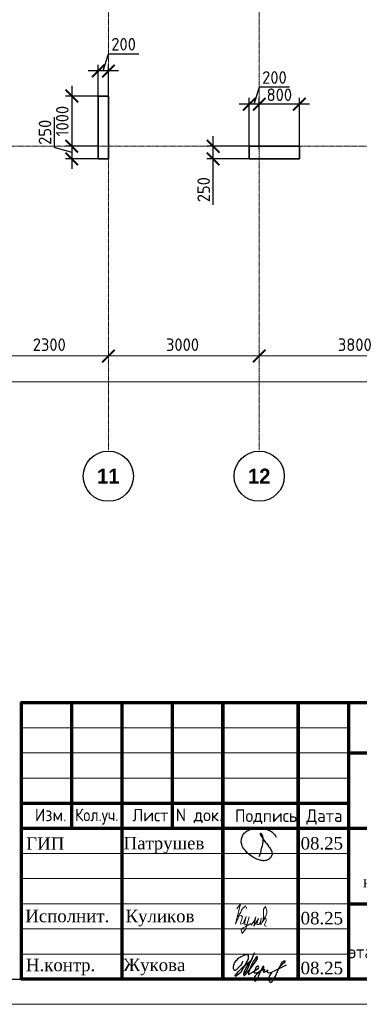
# Model space of a CAD drawing. Header units: millimetres. Extents: x 369815 to 1481759, y -423071 to -27917.
# Tile 107 of 256: x 474345 to 481099, y -198192 to -178608. Entities that reach past the tile are written whole.
import ezdxf

# ---------------------------------------------------------------- set-up
doc = ezdxf.new("R2010")
doc.units = ezdxf.units.MM
doc.linetypes.add('______5', pattern=[1100, 800, -100, 100, -100])
doc.linetypes.add('осевая', pattern=[50.8, 31.75, -6.35, 6.35, -6.35])
for name, color, linetype in [('PDF7_Text', 7, 'Continuous'), ('PDF8_Text', 7, 'Continuous'), ('ТОЛСТЫЕ_ОСНОВНЫЕ', 6, 'Continuous')]:
    doc.layers.add(name, color=color, linetype=linetype)
for name, color, linetype, lineweight in [('Выноски', 20, 'Continuous', 20), ('Оси', 40, '______5', 18), ('размер', 1, 'Continuous', 25), ('РАЗМЕРЫ', 1, 'Continuous', 9), ('Рамка', 7, 'Continuous', 70), ('Текст', 7, 'Continuous', 25), ('ТОНКИЕ', 7, 'Continuous', 9)]:
    doc.layers.add(name, color=color, linetype=linetype, lineweight=lineweight)
doc.layers.add('Колонна_ бетон', color=7, linetype='Continuous', lineweight=50, true_color=0xb4b496)
doc.styles.add('Century Gothic', font='GOTHIC.TTF')
doc.styles.add('GOST-2.304_Type-B', font='GOST_Common.ttf')
doc.styles.add('PDF Times New Roman', font='times.ttf')
doc.styles.add('ГОСТ', font='GOST_Common.ttf')
doc.dimstyles.new('СПДС', dxfattribs={"dimscale": 100, "dimtxt": 2.5, "dimasz": 2.5, "dimexe": 1.25, "dimexo": 0, "dimtad": 1, "dimdec": 0, "dimtxsty": 'GOST-2.304_Type-B', "dimblk": 'ARCHTICK', "dimcen": 2.5, "dimdle": 2, "dimadec": 0, "dimazin": 2, "dimtfac": 0.75, "dimtdec": 0, "dimtmove": 1, "dimatfit": 3, "dimfxl": 1, "dimtolj": 1, "dimarcsym": 1})

# ---------------------------------------------------------------- blocks, each defined once
blk = doc.blocks.new('_ArchTick')
at = {"color": 0, "linetype": 'ByBlock', "const_width": 0.15}
blk.add_lwpolyline([(-0.5, -0.5), (0.5, 0.5)], dxfattribs=at)
blk = doc.blocks.new('*D652')
at = {"layer": 'DEFPOINTS', "color": 0, "transparency": 16777216}
for p in [(475908, -179628), (475908, -180176, -360), (476108, -180176, -360)]:
    blk.add_point(p, dxfattribs=at)
at = {"layer": 'РАЗМЕРЫ', "color": 0, "lineweight": -2, "transparency": 16777216}
for p, q in [((476008, -179628), (476111, -179284)), ((476111, -179284), (476711, -179284)), ((475908, -180176), (475908, -179503)), ((476108, -180176), (476108, -179503)), ((476308, -179628), (475708, -179628))]:
    blk.add_line(p, q, dxfattribs=at)
at = {"layer": 'РАЗМЕРЫ', "color": 0, "lineweight": -2, "transparency": 16777216, "xscale": 250, "yscale": 250, "zscale": 250, "rotation": 180}
blk.add_blockref('_ArchTick', (475908, -179628), dxfattribs=at)
at = {"layer": 'РАЗМЕРЫ', "color": 0, "lineweight": -2, "transparency": 16777216, "xscale": 250, "yscale": 250, "zscale": 250}
blk.add_blockref('_ArchTick', (476108, -179628), dxfattribs=at)
at = {"layer": 'РАЗМЕРЫ', "color": 0, "transparency": 16777216, "insert": (476411, -179096), "char_height": 250, "attachment_point": 5, "style": 'GOST-2.304_Type-B'}
blk.add_mtext('\\A1;200', dxfattribs=at)
blk = doc.blocks.new('*D653')
at = {"layer": 'DEFPOINTS', "color": 0, "transparency": 16777216}
for p in [(475908, -180126, -200), (475380, -181126), (475908, -181126, -560)]:
    blk.add_point(p, dxfattribs=at)
at = {"layer": 'РАЗМЕРЫ', "color": 0, "lineweight": -2, "transparency": 16777216}
for p, q in [((475380, -179926), (475380, -181326)), ((475908, -180126), (475255, -180126)), ((475908, -181126), (475255, -181126))]:
    blk.add_line(p, q, dxfattribs=at)
at = {"layer": 'РАЗМЕРЫ', "color": 0, "lineweight": -2, "transparency": 16777216, "xscale": 250, "yscale": 250, "zscale": 250}
for p, rotation in [((475380, -180126), 90), ((475380, -181126), 270)]:
    blk.add_blockref('_ArchTick', p, dxfattribs=dict(at, rotation=rotation))
at = {"layer": 'РАЗМЕРЫ', "color": 0, "transparency": 16777216, "insert": (475192, -180626), "char_height": 250, "attachment_point": 5, "rotation": 90, "style": 'GOST-2.304_Type-B'}
blk.add_mtext('\\A1;1000', dxfattribs=at)
blk = doc.blocks.new('*D654')
at = {"layer": 'DEFPOINTS', "color": 0, "transparency": 16777216}
for p in [(475905, -181126), (475380, -181376), (475908, -181376, -200)]:
    blk.add_point(p, dxfattribs=at)
at = {"layer": 'РАЗМЕРЫ', "color": 0, "lineweight": -2, "transparency": 16777216}
for p, q in [((475036, -181147), (475036, -180547)), ((475380, -180926), (475380, -181576)), ((475380, -181251), (475036, -181147)), ((475905, -181126), (475255, -181126)), ((475908, -181376), (475255, -181376))]:
    blk.add_line(p, q, dxfattribs=at)
at = {"layer": 'РАЗМЕРЫ', "color": 0, "lineweight": -2, "transparency": 16777216, "xscale": 250, "yscale": 250, "zscale": 250}
for p, rotation in [((475380, -181126), 90), ((475380, -181376), 270)]:
    blk.add_blockref('_ArchTick', p, dxfattribs=dict(at, rotation=rotation))
at = {"layer": 'РАЗМЕРЫ', "color": 0, "transparency": 16777216, "insert": (474848, -180847), "char_height": 250, "attachment_point": 5, "rotation": 90, "style": 'GOST-2.304_Type-B'}
blk.add_mtext('\\A1;250', dxfattribs=at)
blk = doc.blocks.new('*D658')
at = {"layer": 'DEFPOINTS', "color": 0, "transparency": 16777216}
for p in [(479108, -180289), (479108, -181176), (479908, -181176)]:
    blk.add_point(p, dxfattribs=at)
at = {"layer": 'РАЗМЕРЫ', "color": 0, "lineweight": -2, "transparency": 16777216}
for p, q in [((479108, -181176), (479108, -180164)), ((479908, -181176), (479908, -180164)), ((480108, -180289), (478908, -180289))]:
    blk.add_line(p, q, dxfattribs=at)
at = {"layer": 'РАЗМЕРЫ', "color": 0, "lineweight": -2, "transparency": 16777216, "xscale": 250, "yscale": 250, "zscale": 250, "rotation": 180}
blk.add_blockref('_ArchTick', (479108, -180289), dxfattribs=at)
at = {"layer": 'РАЗМЕРЫ', "color": 0, "lineweight": -2, "transparency": 16777216, "xscale": 250, "yscale": 250, "zscale": 250}
blk.add_blockref('_ArchTick', (479908, -180289), dxfattribs=at)
at = {"layer": 'РАЗМЕРЫ', "color": 0, "transparency": 16777216, "insert": (479508, -180101), "char_height": 250, "attachment_point": 5, "style": 'GOST-2.304_Type-B'}
blk.add_mtext('\\A1;800', dxfattribs=at)
blk = doc.blocks.new('*D659')
at = {"layer": 'DEFPOINTS', "color": 0, "transparency": 16777216}
for p in [(478908, -180289), (478908, -181176), (479108, -181176)]:
    blk.add_point(p, dxfattribs=at)
at = {"layer": 'РАЗМЕРЫ', "color": 0, "lineweight": -2, "transparency": 16777216}
for p, q in [((479008, -180289), (479111, -179945)), ((479111, -179945), (479711, -179945)), ((478908, -181176), (478908, -180164)), ((479108, -181176), (479108, -180164)), ((479308, -180289), (478708, -180289))]:
    blk.add_line(p, q, dxfattribs=at)
at = {"layer": 'РАЗМЕРЫ', "color": 0, "lineweight": -2, "transparency": 16777216, "xscale": 250, "yscale": 250, "zscale": 250, "rotation": 180}
blk.add_blockref('_ArchTick', (478908, -180289), dxfattribs=at)
at = {"layer": 'РАЗМЕРЫ', "color": 0, "lineweight": -2, "transparency": 16777216, "xscale": 250, "yscale": 250, "zscale": 250}
blk.add_blockref('_ArchTick', (479108, -180289), dxfattribs=at)
at = {"layer": 'РАЗМЕРЫ', "color": 0, "transparency": 16777216, "insert": (479411, -179757), "char_height": 250, "attachment_point": 5, "style": 'GOST-2.304_Type-B'}
blk.add_mtext('\\A1;200', dxfattribs=at)
blk = doc.blocks.new('*D660')
at = {"layer": 'DEFPOINTS', "color": 0, "transparency": 16777216}
for p in [(478192, -181126), (478908, -181126, 0), (478915, -181376, 160)]:
    blk.add_point(p, dxfattribs=at)
at = {"layer": 'РАЗМЕРЫ', "color": 0, "lineweight": -2, "transparency": 16777216}
for p, q in [((478192, -181576), (478192, -180926)), ((478908, -181126), (478067, -181126)), ((478915, -181376), (478067, -181376)), ((478192, -182289), (478192, -181376))]:
    blk.add_line(p, q, dxfattribs=at)
at = {"layer": 'РАЗМЕРЫ', "color": 0, "lineweight": -2, "transparency": 16777216, "xscale": 250, "yscale": 250, "zscale": 250}
for p, rotation in [((478192, -181126), 90), ((478192, -181376), 270)]:
    blk.add_blockref('_ArchTick', p, dxfattribs=dict(at, rotation=rotation))
at = {"layer": 'РАЗМЕРЫ', "color": 0, "transparency": 16777216, "insert": (478004, -181989), "char_height": 250, "attachment_point": 5, "rotation": 90, "style": 'GOST-2.304_Type-B'}
blk.add_mtext('\\A1;250', dxfattribs=at)
blk = doc.blocks.new('*U133')
at = {"layer": 'ТОЛСТЫЕ_ОСНОВНЫЕ', "color": 6}
blk.add_lwpolyline([(20, 5), (589, 5), (589, 415), (20, 415)], close=True, dxfattribs=at)
at = {"layer": 'ТОНКИЕ'}
blk.add_lwpolyline([(0, 0), (594, 0), (594, 420), (0, 420)], close=True, dxfattribs=at)
blk = doc.blocks.new('11')
at = {"layer": 'Выноски'}
for p, q in [((47989, 66781), (48016, 66806)), ((48016, 66806), (48038, 66823)), ((48038, 66823), (48060, 66786)), ((48060, 66786), (48058, 66769)), ((47885, 66608), (47944, 66700)), ((47944, 66700), (47962, 66737)), ((47962, 66737), (47989, 66781))]:
    blk.add_line(p, q, dxfattribs=at)
blk.add_lwpolyline([(47863, 66761), (47937, 66865), (47843, 66458), (47885, 66564), (47905, 66616), (47954, 66628), (47979, 66606), (47957, 66539), (47937, 66487), (47947, 66458), (47991, 66470), (48051, 66611), (48041, 66569), (48023, 66505), (48023, 66448), (48065, 66448), (48090, 66529), (48110, 66608), (48043, 66369), (47972, 66275), (47954, 66344), (47991, 66389), (48078, 66431), (48142, 66470), (48154, 66441), (48204, 66512), (48246, 66606), (48209, 66455), (48204, 66418), (48295, 66574), (48265, 66463), (48265, 66455), (48312, 66453), (48342, 66529), (48347, 66584), (48337, 66465), (48349, 66453), (48401, 66569), (48443, 66616), (48461, 66678), (48466, 66727), (48436, 66811), (48399, 66754), (48399, 66618), (48389, 66549), (48374, 66507), (48416, 66564), (48441, 66576), (48451, 66524), (48433, 66482), (48419, 66453), (48424, 66428), (48458, 66421)], dxfattribs=at)
blk = doc.blocks.new('яяя')
at = {"lineweight": 30}
for points in [[(345424, 110432), (345425, 110410), (345424, 110397), (345417, 110379), (345406, 110350), (345390, 110319), (345357, 110275), (345310, 110221), (345265, 110176), (345198, 110110), (345161, 110077), (345133, 110066), (345116, 110066), (345102, 110075), (345090, 110091), (345082, 110115), (345074, 110146), (345066, 110182), (345064, 110206), (345067, 110234), (345077, 110278), (345095, 110320), (345114, 110361), (345134, 110395), (345159, 110428), (345195, 110469), (345228, 110506), (345284, 110560), (345331, 110595), (345379, 110625), (345435, 110648), (345486, 110670), (345532, 110686), (345573, 110696), (345605, 110698), (345621, 110695), (345635, 110687), (345648, 110671), (345656, 110649), (345659, 110625), (345659, 110583), (345656, 110553), (345647, 110523), (345635, 110489), (345387, 110033), (345349, 109985), (345311, 109948), (345247, 109889), (345209, 109858), (345192, 109844), (345180, 109837), (345157, 109833), (345150, 109835), (345140, 109842), (345135, 109856), (345138, 109881), (345148, 109892), (345183, 109930), (345267, 110024), (345343, 110105), (345455, 110213), (345617, 110343), (345775, 110456), (345811, 110526), (345838, 110607), (345890, 110740), (345902, 110771), (345698, 110295), (345672, 110226), (345626, 110132), (345572, 110032), (345518, 109953), (345481, 109918), (345497, 110001), (345567, 110147), (345655, 110301), (345760, 110442)], [(345481, 109918), (345476, 109896), (345475, 109874), (345485, 109861), (345506, 109866), (345539, 109891), (345632, 109983), (345968, 110450), (346022, 110527), (346029, 110560), (346027, 110579), (346026, 110590), (346010, 110605), (345993, 110609), (345975, 110601), (345962, 110584), (345954, 110562), (345857, 110421), (345783, 110292), (345741, 110183), (345701, 110079), (345665, 109985), (345660, 109952), (345666, 109929), (345669, 109915), (345682, 109910), (345702, 109914), (345735, 109941), (345846, 110007), (346065, 110160), (346075, 110193), (346070, 110217), (346066, 110236), (346052, 110241), (346030, 110241), (346007, 110228), (345978, 110203), (345960, 110164), (345892, 110010), (345895, 109986), (345904, 109966), (345925, 109964), (345969, 109968), (346045, 110000), (346218, 110114), (346261, 110154), (346280, 110184), (346282, 110210), (346278, 110225), (346263, 110229), (346241, 110222), (346220, 110198), (346162, 110049), (345989, 109904), (345932, 109849), (345906, 109805), (345891, 109739), (345890, 109690), (345899, 109652), (345924, 109647), (345956, 109655), (345980, 109674), (346058, 109838), (346158, 110046), (346261, 110098), (346314, 110120), (346292, 110079), (346269, 110036), (346261, 110008), (346267, 109998), (346293, 109998), (346363, 110039), (346445, 110095), (346421, 110068), (346414, 110040), (346407, 110011), (346416, 109990), (346466, 109972), (346509, 109977), (346574, 109984), (347172, 110293)], [(346586, 109971), (346543, 109917), (346509, 109873), (346489, 109825), (346475, 109767), (346472, 109710), (346478, 109675), (346485, 109641), (346501, 109621), (346517, 109602), (346542, 109589), (346568, 109592), (346605, 109620), (346680, 109731), (346736, 109842), (346865, 110115), (346962, 110290), (346969, 110318), (346979, 110360), (347013, 110403), (347056, 110434), (347091, 110450), (347109, 110450), (347121, 110434), (347115, 110405), (347072, 110355), (347012, 110307), (346924, 110222)]]:
    blk.add_lwpolyline(points, dxfattribs=at)
blk = doc.blocks.new('Патрушев')
at = {"color": 5, "lineweight": 25}
blk.add_lwpolyline([(58.5, -35.09), (59.7, -31.98), (60.22, -29.81), (60.47, -28.76), (60.76, -27.56), (61.06, -26.32), (61.37, -24.67), (61.64, -22.98), (61.77, -21.63), (61.83, -20.46), (61.74, -19.5), (61.5, -18.56), (61.27, -17.93), (60.96, -17.34), (60.63, -16.86), (60.45, -16.66), (60.39, -16.62), (60.25, -16.53), (60.03, -16.42), (59.74, -16.36), (59.56, -16.39), (59.41, -16.5), (59.32, -16.73), (59.32, -16.96), (59.41, -17.15), (61.8, -21.04), (63.12, -22.91), (63.7, -23.61), (64.53, -24.59), (65.48, -25.87), (66.43, -27.07), (66.87, -27.73), (67.42, -28.44), (67.68, -28.93), (68, -29.52), (68.38, -30.41), (68.65, -31), (68.82, -31.71), (68.89, -32.2), (68.93, -32.68), (68.9, -33.35), (68.81, -33.79), (68.57, -34.59), (68.27, -35.18), (67.92, -35.7), (67.56, -36.23), (66.92, -36.75), (66.44, -37.14), (65.93, -37.49), (65.34, -37.85), (64.79, -38.12), (64.12, -38.33), (63.56, -38.4), (62.54, -38.51), (61.58, -38.47), (60.89, -38.38), (60.1, -38.27), (59.25, -38.05), (58.41, -37.75), (57.66, -37.55), (56.61, -37.27), (55.88, -36.92), (54.92, -36.35), (53.85, -35.72), (53.05, -35.25), (52.17, -34.73), (51.27, -34.08), (50.13, -33.27), (49.09, -32.31), (47.96, -31.09), (47.07, -29.92), (46.05, -28.68), (45.23, -27.65), (44.74, -26.54), (44.28, -25.09), (44.05, -24.29), (43.98, -23.29), (43.94, -22.47), (43.99, -21.49), (44.18, -20.57), (44.46, -19.97), (44.74, -19.1), (45.02, -18.24), (45.49, -17.42), (45.85, -16.92), (46.39, -16.14), (46.99, -15.53), (47.83, -14.81), (48.65, -14.29), (49.43, -13.79), (50.53, -13.27), (51.57, -12.89), (52.65, -12.48), (54.17, -12.1), (55.44, -11.87), (56.95, -11.79), (58.35, -11.79), (59.63, -11.91), (61, -12.05), (62.71, -12.35), (64.46, -12.88), (66.16, -13.58), (67.55, -14.27), (68.88, -15.13), (70.02, -16.25), (71.14, -17.49), (71.67, -18.26), (72.28, -19.27)], dxfattribs=at)
blk = doc.blocks.new('штамп кж1.1')
at = {"layer": 'Рамка', "color": 7}
for p, q in [((405358, -83134), (405358, -80634)), ((407358, -83134), (407358, -80634)), ((410858, -81634), (422858, -81634)), ((404358, -82634), (410858, -82634)), ((404358, -83134), (422858, -83134)), ((410858, -84634), (422858, -84634))]:
    blk.add_line(p, q, dxfattribs=at)
at = {"layer": 'Рамка'}
for p, q in [((406358, -86134), (406358, -80634)), ((408358, -86134), (408358, -80634)), ((408358, -80634), (408358, -86134)), ((409858, -80634), (409858, -86134)), ((409858, -86134), (409858, -80634)), ((410858, -80634), (410858, -86134))]:
    blk.add_line(p, q, dxfattribs=at)
at = {"layer": 'Рамка', "color": 7, "lineweight": 15}
for p, q in [((404358, -81134), (410858, -81134)), ((404358, -81634), (410858, -81634)), ((404358, -82134), (410858, -82134)), ((404358, -83634), (410858, -83634)), ((404358, -84134), (410858, -84134)), ((404358, -84634), (410858, -84634)), ((404358, -85134), (410858, -85134)), ((404358, -85634), (410858, -85634))]:
    blk.add_line(p, q, dxfattribs=at)
at = {"layer": 'Рамка'}
blk.add_lwpolyline([(422858, -86134), (404358, -86134), (404358, -80634), (422858, -80634)], close=True, dxfattribs=at)
at = {"color": 5, "xscale": 24.5, "yscale": 24.5, "zscale": 24.5}
blk.add_blockref('Патрушев', (407651, -82836), dxfattribs=at)
at = {"color": 2, "lineweight": 60, "xscale": 0.5, "yscale": 0.5, "zscale": 0.5}
blk.add_blockref('яяя', (236038, -140993), dxfattribs=at)
at = {"layer": 'Выноски', "color": 0}
blk.add_blockref('11', (360773, -151499), dxfattribs=at)
at = {"layer": 'PDF7_Text', "char_height": 248, "attachment_point": 7, "style": 'PDF Times New Roman'}
for s, insert in [('08.25', (409908, -83561)), ('Патрушев', (406387, -83634)), ('08.25', (409908, -85050)), ('Жукова', (406381, -86056)), ('08.25', (409908, -86042))]:
    blk.add_mtext(s, dxfattribs=dict(at, insert=insert))
at = {"layer": 'PDF7_Text', "insert": (406426, -85084), "char_height": 247.95, "attachment_point": 7, "style": 'PDF Times New Roman'}
blk.add_mtext_dynamic_manual_height_columns('{\\C256;Куликов}', width=2000, gutter_width=1250, heights=[0], dxfattribs=at)
at = {"layer": 'PDF8_Text', "char_height": 248, "attachment_point": 7, "style": 'PDF Times New Roman'}
for s, insert in [('ГИП', (404451, -83561)), ('Исполнит.', (404432, -85007)), ('Н.контр.', (404445, -86056))]:
    blk.add_mtext(s, dxfattribs=dict(at, insert=insert))
at = {"layer": 'Текст', "color": 7, "style": 'ГОСТ'}
for s, p in [('Изм.', (404622, -82993)), ('Лист', (406561, -82996)), ('N док.', (407423, -82993)), ('Подпись', (408601, -83008)), ('Дата', (410023, -83008))]:
    blk.add_text(s, height=250, dxfattribs=at).set_placement(p)
at = {"layer": 'Текст', "color": 7, "style": 'ГОСТ', "width": 0.9}
blk.add_text('Кол.уч.', height=250, dxfattribs=at).set_placement((405423, -82992))
at = {"layer": 'Текст', "color": 7, "insert": (410844, -83331), "char_height": 225, "attachment_point": 1, "style": 'ГОСТ'}
blk.add_mtext_dynamic_manual_height_columns('\\pi389.01406;{\\fTimes New Roman|b0|i0|c204|p18;\\C256;«Жилой дом со встроенными помещениями \\P\\pi641.91601;общественно-делового и коммерческого \\P\\pi302.06381;назначения на первом этаже здания», поз. 3.1\\P}', width=7000, gutter_width=12.5, heights=[1500], dxfattribs=at)
blk = doc.blocks.new('*D2369')
at = {"color": 0, "lineweight": -2, "transparency": 16777216}
for p, q in [((983446, -19381), (1030646, -19381)), ((983646, -19381), (983646, -19256)), ((1030446, -19495), (1030446, -19256))]:
    blk.add_line(p, q, dxfattribs=at)
at = {"layer": 'DEFPOINTS', "color": 0, "transparency": 16777216}
for p in [(983646, -19381), (1030446, -19381), (1030446, -19495)]:
    blk.add_point(p, dxfattribs=at)
at = {"color": 0, "lineweight": -2, "transparency": 16777216, "xscale": 250, "yscale": 250, "zscale": 250, "rotation": 180}
blk.add_blockref('_ArchTick', (983646, -19381), dxfattribs=at)
at = {"color": 0, "lineweight": -2, "transparency": 16777216, "xscale": 250, "yscale": 250, "zscale": 250}
blk.add_blockref('_ArchTick', (1030446, -19381), dxfattribs=at)
at = {"color": 0, "transparency": 16777216, "insert": (1001863, -19270), "char_height": 250, "width": 104166.67, "attachment_point": 5, "style": 'GOST-2.304_Type-B'}
blk.add_mtext('\\A1;46800', dxfattribs=at)
blk = doc.blocks.new('NSY101')
at = {"color": 0, "linetype": 'ByBlock', "lineweight": -2}
blk.add_circle((0, 0), 50, dxfattribs=at)
blk = doc.blocks.new('СЛОЖНЫЙ_ОБЪЕКТ_38')
at = {"layer": 'Оси', "color": 16, "linetype": 'Continuous', "lineweight": 25, "transparency": 33554687, "xscale": 9.999999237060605, "yscale": 9.999999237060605, "zscale": 9.999999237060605}
blk.add_blockref('NSY101', (38513, -43009), dxfattribs=at)
at = {"layer": 'Оси', "color": 16, "linetype": 'Continuous', "lineweight": 25, "transparency": 33554687, "insert": (38513, -43009), "char_height": 300, "width": 620, "attachment_point": 5, "style": 'Century Gothic'}
blk.add_mtext('\\A1;{\\fCentury Gothic|i0|b1;\\H300.000000;\\W1.000000;\\C16;11}\\P', dxfattribs=at)
blk = doc.blocks.new('СЛОЖНЫЙ_ОБЪЕКТ_39')
at = {"layer": 'Оси', "color": 16, "linetype": 'Continuous', "lineweight": 25, "transparency": 33554687, "xscale": 9.999999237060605, "yscale": 9.999999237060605, "zscale": 9.999999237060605}
blk.add_blockref('NSY101', (41513, -43009), dxfattribs=at)
at = {"layer": 'Оси', "color": 16, "linetype": 'Continuous', "lineweight": 25, "transparency": 33554687, "insert": (41513, -43009), "char_height": 300, "width": 620, "attachment_point": 5, "style": 'Century Gothic'}
blk.add_mtext('\\A1;{\\fCentury Gothic|i0|b1;\\H300.000000;\\W1.000000;\\C16;12}\\P', dxfattribs=at)
blk = doc.blocks.new('*D2363')
at = {"color": 0, "lineweight": -2, "transparency": 16777216}
for p, q in [((1015146, -18864), (1015146, -18739)), ((1017446, -18864), (1017446, -18739)), ((1014946, -18864), (1017646, -18864))]:
    blk.add_line(p, q, dxfattribs=at)
at = {"layer": 'DEFPOINTS', "color": 0, "transparency": 16777216}
for p in [(1015146, -18864), (1017446, -18864), (1017446, -18864)]:
    blk.add_point(p, dxfattribs=at)
at = {"color": 0, "lineweight": -2, "transparency": 16777216, "xscale": 250, "yscale": 250, "zscale": 250, "rotation": 180}
blk.add_blockref('_ArchTick', (1015146, -18864), dxfattribs=at)
at = {"color": 0, "lineweight": -2, "transparency": 16777216, "xscale": 250, "yscale": 250, "zscale": 250}
blk.add_blockref('_ArchTick', (1017446, -18864), dxfattribs=at)
at = {"color": 0, "transparency": 16777216, "insert": (1016270, -18639), "char_height": 250, "width": 83333.33, "attachment_point": 5, "style": 'GOST-2.304_Type-B'}
blk.add_mtext('\\A1;2300', dxfattribs=at)
blk = doc.blocks.new('*D2364')
at = {"color": 0, "lineweight": -2, "transparency": 16777216}
for p, q in [((1017446, -18864), (1017446, -18739)), ((1020446, -18864), (1020446, -18739)), ((1017246, -18864), (1020646, -18864))]:
    blk.add_line(p, q, dxfattribs=at)
at = {"layer": 'DEFPOINTS', "color": 0, "transparency": 16777216}
for p in [(1017446, -18864), (1020446, -18864), (1020446, -18864)]:
    blk.add_point(p, dxfattribs=at)
at = {"color": 0, "lineweight": -2, "transparency": 16777216, "xscale": 250, "yscale": 250, "zscale": 250, "rotation": 180}
blk.add_blockref('_ArchTick', (1017446, -18864), dxfattribs=at)
at = {"color": 0, "lineweight": -2, "transparency": 16777216, "xscale": 250, "yscale": 250, "zscale": 250}
blk.add_blockref('_ArchTick', (1020446, -18864), dxfattribs=at)
at = {"color": 0, "transparency": 16777216, "insert": (1018920, -18639), "char_height": 250, "width": 83333.33, "attachment_point": 5, "style": 'GOST-2.304_Type-B'}
blk.add_mtext('\\A1;3000', dxfattribs=at)
blk = doc.blocks.new('*D2365')
at = {"color": 0, "lineweight": -2, "transparency": 16777216}
for p, q in [((1020446, -18864), (1020446, -18739)), ((1024246, -18864), (1024246, -18739)), ((1020246, -18864), (1024446, -18864))]:
    blk.add_line(p, q, dxfattribs=at)
at = {"layer": 'DEFPOINTS', "color": 0, "transparency": 16777216}
for p in [(1020446, -18864), (1024246, -18864), (1024246, -18864)]:
    blk.add_point(p, dxfattribs=at)
at = {"color": 0, "lineweight": -2, "transparency": 16777216, "xscale": 250, "yscale": 250, "zscale": 250, "rotation": 180}
blk.add_blockref('_ArchTick', (1020446, -18864), dxfattribs=at)
at = {"color": 0, "lineweight": -2, "transparency": 16777216, "xscale": 250, "yscale": 250, "zscale": 250}
blk.add_blockref('_ArchTick', (1024246, -18864), dxfattribs=at)
at = {"color": 0, "transparency": 16777216, "insert": (1022346, -18639), "char_height": 250, "width": 83333.33, "attachment_point": 5, "style": 'GOST-2.304_Type-B'}
blk.add_mtext('\\A1;3800', dxfattribs=at)
blk = doc.blocks.new('оси2')
at = {"layer": 'Оси', "color": 16, "linetype": 'осевая', "lineweight": 0, "ltscale": 0.5, "transparency": 33554687}
for p, q in [((1017445.5, 5465.4), (1017445.5, -20739.3)), ((1020445.5, 5465.4), (1020445.5, -20739.3)), ((979200, -14692.9), (1032582.1, -14692.9))]:
    blk.add_line(p, q, dxfattribs=at)
at = {"layer": 'Оси', "color": 16, "linetype": 'Continuous', "lineweight": 25, "transparency": 33554687}
for name in ['СЛОЖНЫЙ_ОБЪЕКТ_38', 'СЛОЖНЫЙ_ОБЪЕКТ_39']:
    blk.add_blockref(name, (978932, 21754.4), dxfattribs=at)
for base, p1, p2, picture, middle in [((1017445.5, -18864.1), (1015145.5, -18864.1), (1017445.5, -18864.1), '*D2363', (1016270.4, -18864.1)), ((1020445.5, -18864.1), (1017445.5, -18864.1), (1020445.5, -18864.1), '*D2364', (1018920.4, -18864.1)), ((1024245.5, -18864.1), (1020445.5, -18864.1), (1024245.5, -18864.1), '*D2365', (1022345.5, -18864.1)), ((1030445.5, -19380.9), (983645.5, -19380.9), (1030445.5, -19495.3), '*D2369', (1001863, -19495.3))]:
    dim = blk.add_linear_dim(base=base, p1=p1, p2=p2, dimstyle='СПДС', override={"dimgap": 1})
    dim.commit()
    dim.dimension.update_dxf_attribs({"geometry": picture, "text_midpoint": middle, "dimtype": 160})

msp = doc.modelspace()

# ---------------------------------------------------------------- linework, layer by layer
at = {"layer": 'Колонна_ бетон', "color": 180, "linetype": 'Continuous', "lineweight": 35, "transparency": 33554687}
for p, q in [((475907.9, -181375.6, -200), (475907.9, -180125.6, -200)), ((475907.9, -180125.6, -200), (476107.9, -180125.6, -200)), ((476107.9, -181375.6, -200), (476107.9, -180125.6, -200)), ((478907.9, -181125.6, -200), (478907.9, -181375.6, -200)), ((479908, -181125.6, -360), (478908, -181125.6, -360)), ((479907.9, -181375.6, -200), (479907.9, -181125.6, -200)), ((475907.9, -181375.6, -200), (476107.9, -181375.6, -200)), ((479907.9, -181375.6, -200), (478907.9, -181375.6, -200))]:
    msp.add_line(p, q, dxfattribs=at)

# ---------------------------------------------------------------- block references
at = {"xscale": 100, "yscale": 100, "zscale": 100}
msp.add_blockref('*U133', (433982.1, -198191.8, 3100), dxfattribs=at)
at = {"layer": 'размер'}
msp.add_blockref('штамп кж1.1', (70023.8, -111557.6, 3100), dxfattribs=at)
at = {"layer": 'РАЗМЕРЫ'}
msp.add_blockref('оси2', (-541337.5, -166432.7, -1120), dxfattribs=at)

# ---------------------------------------------------------------- texts
at = {"layer": 'Текст', "color": 7, "insert": (480882.1, -196191.8, 3100), "char_height": 250, "attachment_point": 1, "style": 'ГОСТ'}
msp.add_mtext_dynamic_manual_height_columns('\\pi3500;{\\C0;\\P\\pi1371.59091;План пилонов} 2-5-го этажа{\\H1.83333x; }', width=7000, gutter_width=12.5, heights=[1500], dxfattribs=at)

# ---------------------------------------------------------------- dimensions: what is measured, and where the dimension line sits
at = {"layer": 'РАЗМЕРЫ', "color": 146, "true_color": 0x006272}
for base, p1, p2, picture, middle in [((475908, -179627.7), (476107.9, -180175.6, -360), (475908, -180175.6, -360), '*D652', (476173.6, -179096.5)), ((478908, -180288.7, -360), (479107.9, -181175.6, -360), (478908, -181175.6, -360), '*D659', (479173.6, -179757.5, -360)), ((479107.9, -180288.7, -360), (479908, -181175.6, -360), (479107.9, -181175.6, -360), '*D658', (479508, -180101.2, -360))]:
    dim = msp.add_linear_dim(base=base, p1=p1, p2=p2, dimstyle='СПДС', override={"dimtofl": 0}, dxfattribs=at)
    dim.commit()
    dim.dimension.update_dxf_attribs({"geometry": picture, "text_midpoint": middle})
for base, p1, p2, picture, middle in [((475379.6, -181125.6), (475908, -180125.6, -200), (475908, -181125.6, -560), '*D653', (475192.1, -180625.6)), ((475379.6, -181375.6), (475904.6, -181125.6), (475907.9, -181375.6, -200), '*D654', (474848.4, -181084.9))]:
    dim = msp.add_linear_dim(base=base, p1=p1, p2=p2, angle=90, dimstyle='СПДС', override={"dimtofl": 0}, dxfattribs=at)
    dim.commit()
    dim.dimension.update_dxf_attribs({"geometry": picture, "text_midpoint": middle})
dim = msp.add_linear_dim(base=(478191.6, -181125.6, -360), p1=(478914.6, -181375.6, -200), p2=(478908, -181125.6, -360), angle=90, dimstyle='СПДС', override={"dimtofl": 0}, dxfattribs=at)
dim.commit()
dim.dimension.update_dxf_attribs({"geometry": '*D660', "text_midpoint": (478189.1, -181989.2, -360), "dimtype": 160})

doc.saveas('drawing.dxf')
